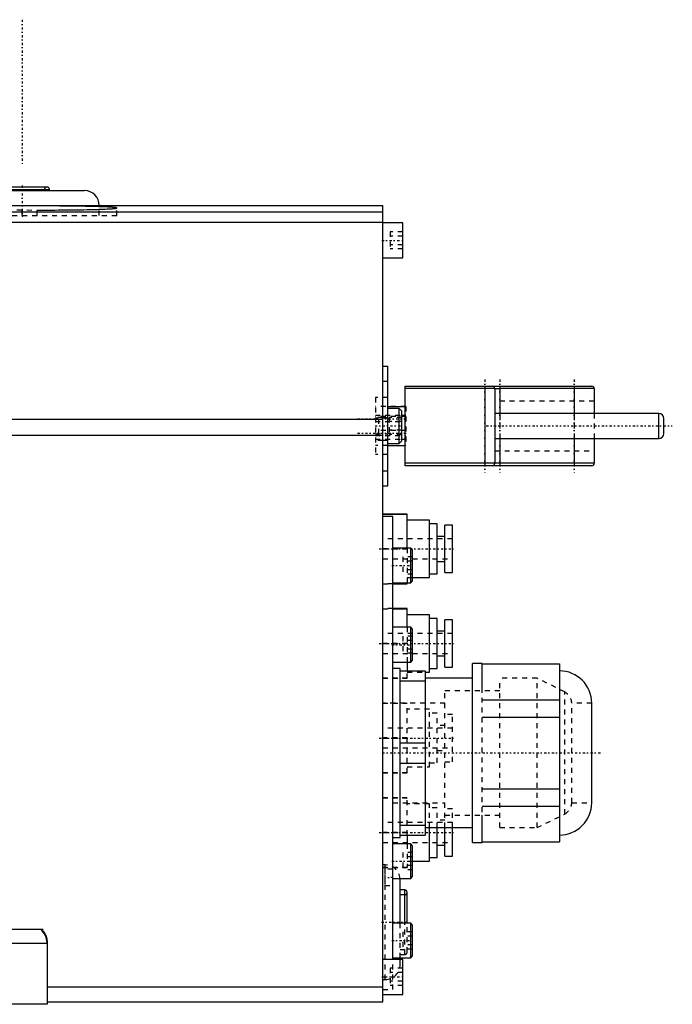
# Model space of a CAD drawing. Extents: x -415 to 216, y -1 to 641.
# Tile 3 of 9: x 84 to 216, y 0 to 198. Entities that reach past the tile are written whole.
import ezdxf

# ---------------------------------------------------------------- set-up
doc = ezdxf.new("R2010")
doc.units = 0
doc.linetypes.add('CENTER', pattern=[1.5, 0.45, -0.5, 0.05, -0.5])
doc.linetypes.add('DASHED', pattern=[2, 1, -1])
for name, color, linetype in [('AM_0', 7, 'CONTINUOUS'), ('AM_3', 7, 'DASHED'), ('AM_7', 7, 'CENTER')]:
    doc.layers.add(name, color=color, linetype=linetype)

msp = doc.modelspace()

# ---------------------------------------------------------------- linework, layer by layer
at = {"layer": 'AM_0', "color": 7, "linetype": 'CONTINUOUS'}
for p, q in [((79.99, 163.7), (90.5, 163.7)), ((90, 164.2), (80, 164.2)), ((80, 163.5), (97.5, 163.5)), ((90.5, 163.5), (90.5, 163.7)), ((80, 160.5), (157.5, 160.5)), ((157.5, 0.5), (157.5, 160.5)), ((62.83, 159.2), (157.5, 159.2)), ((60.55, 157.15), (157.5, 157.15)), ((161.5, 157), (157.5, 157)), ((161.5, 150), (161.5, 157)), ((157.5, 150), (161.5, 150)), ((157.5, 128.2), (158.5, 128.2)), ((158.5, 104.2), (158.5, 128.2)), ((157.5, 125.2), (158.5, 125.2)), ((162, 108.2), (162, 124.2)), ((162, 124.2), (199.5, 124.2)), ((180, 123.7), (162, 123.7)), ((178, 124.2), (178, 108.2)), ((180, 123.7), (180, 108.7)), ((181, 124.2), (181, 118.7)), ((200, 123.7), (181, 123.7)), ((196, 124.2), (196, 118.7)), ((200, 123.7), (200, 118.7)), ((158.5, 120.11), (162, 120.11)), ((160.8, 119.7), (158.5, 119.7)), ((161.3, 119.2), (160.8, 119.7)), ((160.8, 112.7), (160.8, 119.7)), ((161.3, 113.2), (161.3, 119.2)), ((45.95, 117.54), (157.5, 117.54)), ((161.3, 118.35), (162, 118.35)), ((213, 118.7), (180, 118.7)), ((213, 113.7), (213, 118.7)), ((214, 114.7), (214, 117.7)), ((45.21, 114.38), (157.5, 114.38)), ((160.8, 112.7), (161.3, 113.2)), ((161.3, 113.53), (162, 113.53)), ((180, 113.7), (213, 113.7)), ((181, 113.7), (181, 108.2)), ((196, 113.7), (196, 108.2)), ((200, 113.7), (200, 108.7)), ((158.5, 112.7), (160.8, 112.7)), ((158.5, 112.29), (162, 112.29)), ((157.5, 107.2), (158.5, 107.2)), ((200, 108.7), (162, 108.7)), ((199.5, 108.2), (162, 108.2)), ((157.5, 104.2), (158.5, 104.2)), ((162.4, 98.5), (157.5, 98.5)), ((157.5, 98.49), (162.4, 98.49)), ((159.5, 98), (157.5, 98)), ((159.5, 9), (159.5, 98)), ((162.4, 91.67), (162.4, 98.5)), ((166.9, 97.27), (162.4, 97.27)), ((166.9, 85.73), (166.9, 97.27)), ((168.4, 96.51), (166.9, 96.51)), ((168.4, 86.49), (168.4, 96.51)), ((171.5, 96.25), (170, 96.25)), ((170, 86.75), (170, 96.25)), ((171.5, 86.75), (171.5, 96.25)), ((170, 94), (168.4, 94)), ((163.1, 91.67), (159.5, 91.67)), ((163.5, 91.27), (163.1, 91.67)), ((163.1, 84.67), (163.1, 91.67)), ((163.5, 85.07), (163.5, 91.27)), ((168.4, 89), (170, 89)), ((163.1, 84.67), (163.5, 85.07)), ((163.5, 85.73), (166.9, 85.73)), ((166.9, 86.49), (168.4, 86.49)), ((170, 86.75), (171.5, 86.75)), ((159.5, 84.67), (163.1, 84.67)), ((162.4, 84.51), (159.5, 84.51)), ((159.5, 84.5), (162.4, 84.5)), ((162.4, 84.5), (162.4, 84.67)), ((162.4, 79.5), (159.5, 79.5)), ((159.5, 79.49), (162.4, 79.49)), ((162.4, 75.75), (162.4, 79.5)), ((166.9, 78.27), (162.4, 78.27)), ((166.9, 66.73), (166.9, 78.27)), ((168.4, 77.51), (166.9, 77.51)), ((168.4, 67.49), (168.4, 77.51)), ((171.5, 77.25), (170, 77.25)), ((170, 67.75), (170, 77.25)), ((171.5, 67.75), (171.5, 77.25)), ((163.1, 75.75), (159.5, 75.75)), ((163.5, 75.35), (163.1, 75.75)), ((163.1, 68.75), (163.1, 75.75)), ((163.5, 69.15), (163.5, 75.35)), ((170, 75), (168.4, 75)), ((168.4, 70), (170, 70)), ((159.5, 68.75), (163.1, 68.75)), ((161, 67.5), (159.5, 67.5)), ((161, 33.5), (161, 67.5)), ((162.4, 68.75), (162.4, 67)), ((163.1, 68.75), (163.5, 69.15)), ((166.9, 67.49), (168.4, 67.49)), ((170, 67.75), (171.5, 67.75)), ((177.5, 68.5), (175.5, 68.5)), ((175.5, 32.5), (175.5, 68.5)), ((177.5, 63.01), (177.5, 68.5)), ((177.5, 68.38), (193, 68.38)), ((193, 68.38), (193, 32.62)), ((161, 67), (166, 67)), ((166, 67), (166, 34)), ((166, 66.73), (166.9, 66.73)), ((175.5, 65.5), (166, 65.5)), ((161, 64.98), (166, 64.98)), ((177.5, 61.2), (193, 61.2)), ((199.5, 40.5), (199.5, 60.5)), ((177.5, 57.68), (193, 57.68)), ((161, 52.52), (166, 52.52)), ((161, 48.48), (166, 48.48)), ((177.5, 43.32), (193, 43.32)), ((177.5, 39.8), (193, 39.8)), ((177.5, 32.5), (177.5, 37.99)), ((161, 36.02), (166, 36.02)), ((161, 34), (166, 34)), ((162.4, 34), (162.4, 32.25)), ((166, 35.5), (175.5, 35.5)), ((166.9, 28.73), (166.9, 35.5)), ((168.4, 29.49), (168.4, 35.5)), ((170, 29.75), (170, 35.5)), ((171.5, 29.75), (171.5, 35.5)), ((159.5, 33.5), (161, 33.5)), ((163.1, 32.25), (159.5, 32.25)), ((163.5, 31.85), (163.1, 32.25)), ((163.1, 25.25), (163.1, 32.25)), ((163.5, 25.65), (163.5, 31.85)), ((168.4, 32), (170, 32)), ((175.5, 32.5), (177.5, 32.5)), ((177.5, 32.62), (193, 32.62)), ((170, 29.75), (171.5, 29.75)), ((163.5, 28.73), (166.9, 28.73)), ((166.9, 29.49), (168.4, 29.49)), ((159.5, 25.25), (163.1, 25.25)), ((161, 16.33), (161, 25)), ((163.1, 25.25), (163.5, 25.65)), ((161.9, 23), (161, 23)), ((161.9, 16.33), (161.9, 23)), ((162.4, 16.33), (162.4, 22.5)), ((163.1, 16.33), (159.5, 16.33)), ((163.5, 15.93), (163.1, 16.33)), ((163.1, 9.33), (163.1, 16.33)), ((163.5, 9.73), (163.5, 15.93)), ((89.2, 15), (64, 15)), ((75.14, 12.3), (90, 12.3)), ((90, 12.77), (90, 0)), ((161.5, 9), (157.5, 9)), ((159.5, 9.33), (163.1, 9.33)), ((161, 9), (161, 9.32)), ((161.5, 2), (161.5, 9)), ((163.1, 9.33), (163.5, 9.73)), ((90, 3.5), (157.5, 3.5)), ((157.5, 2), (161.5, 2)), ((90, 0), (-90, 0)), ((90, 0.5), (157.5, 0.5))]:
    msp.add_line(p, q, dxfattribs=at)
msp.add_polyline3d([(88.99, 15, 0), (89.04, 14.95, 0), (89.14, 14.83, 0), (89.24, 14.72, 0), (89.28, 14.66, 0), (89.33, 14.6, 0), (89.42, 14.47, 0), (89.5, 14.34, 0), (89.57, 14.21, 0), (89.64, 14.08, 0), (89.71, 13.94, 0), (89.74, 13.87, 0), (89.76, 13.8, 0), (89.82, 13.65, 0), (89.86, 13.51, 0), (89.9, 13.36, 0), (89.93, 13.21, 0), (89.96, 13.06, 0), (89.97, 12.99, 0), (89.98, 12.91, 0), (89.99, 12.76, 0), (90, 12.61, 0), (90, 12.53, 0)], dxfattribs=at)
for centre, radius, start, end in [((90, 163.7), 0.5, 0, 90), ((97.5, 160.5), 3, 0, 90), ((179.5, 123.7), 0.5, 0, 90), ((199.5, 123.7), 0.5, 0, 90), ((213, 117.7), 1, 0, 90), ((213, 114.7), 1, 270, 0), ((179.5, 108.7), 0.5, 270, 0), ((199.5, 108.7), 0.5, 270, 0), ((193, 60.5), 6.5, 0, 90), ((193, 40.5), 6.5, 270, 0), ((158, 25), 3, 0, 4.7802), ((161.9, 22.5), 0.5, 0, 90), ((86.5, 12.3), 3.5, 0, 50.4823)]:
    msp.add_arc(centre, radius, start, end, dxfattribs=at)
at = {"layer": 'AM_3', "color": 6, "linetype": 'DASHED'}
for p, q in [((89.5, 163.5), (89.5, 163.7)), ((88, 160.42), (79.91, 160.4)), ((85, 158.5), (85, 160.42)), ((88, 158.5), (88, 160.42)), ((100.5, 158.5), (100.5, 160.5)), ((69, 158.5), (104, 158.5)), ((73.93, 159.7), (88, 159.58)), ((104, 158.5), (104, 160)), ((161.5, 155.23), (159, 155.23)), ((159, 155.23), (159, 151.77)), ((161.5, 154.37), (159, 154.37)), ((161.5, 152.63), (159, 152.63)), ((161.5, 151.77), (159, 151.77)), ((180, 123.7), (181, 123.7)), ((158.5, 121.9), (156, 121.9)), ((156, 121.9), (156, 110.5)), ((200, 121.2), (180, 121.2)), ((162.1, 120.11), (156, 120.11)), ((161.3, 114.47), (161.3, 119.2)), ((162.1, 120.11), (162.1, 112.29)), ((156, 118.35), (161.3, 118.35)), ((162.1, 118.12), (156, 118.12)), ((157.5, 117.91), (156, 117.91)), ((158.5, 117.75), (156, 117.75)), ((156, 117.12), (162.1, 117.12)), ((156.7, 114.65), (156.7, 117.75)), ((157.5, 117.92), (158.5, 117.92)), ((161.3, 117.93), (158.8, 117.93)), ((158.8, 117.93), (158.8, 114.47)), ((161.3, 117.07), (158.8, 117.07)), ((162.1, 118.35), (162, 118.35)), ((181, 118.7), (181, 113.7)), ((196, 118.7), (196, 113.7)), ((200, 118.7), (200, 113.7)), ((162.1, 115.28), (156, 115.28)), ((161.3, 115.33), (158.8, 115.33)), ((156, 114.65), (158.5, 114.65)), ((156, 114.28), (162.1, 114.28)), ((156, 113.53), (161.3, 113.53)), ((157.5, 113.31), (156, 113.31)), ((157.5, 113.32), (158.5, 113.32)), ((161.3, 114.47), (158.8, 114.47)), ((162.1, 113.53), (162, 113.53)), ((158.5, 112.29), (156, 112.29)), ((162.1, 112.29), (162, 112.29)), ((180, 111.2), (200, 111.2)), ((158.5, 110.5), (156, 110.5)), ((171.5, 93.5), (157.5, 93.5)), ((162.4, 91.51), (157.5, 91.51)), ((157.5, 91.49), (162.4, 91.49)), ((162.4, 91.67), (162.4, 84.67)), ((157.5, 89.5), (171.5, 89.5)), ((163.5, 89.9), (161.5, 89.9)), ((161.5, 89.9), (161.5, 86.44)), ((163.5, 89.04), (161.5, 89.04)), ((163.5, 87.31), (161.5, 87.31)), ((163.5, 86.44), (161.5, 86.44)), ((162.4, 85.73), (163.5, 85.73)), ((159.5, 84.51), (157.5, 84.51)), ((157.5, 84.5), (159.5, 84.5)), ((159.5, 79.5), (157.5, 79.5)), ((157.5, 79.49), (159.5, 79.49)), ((162.4, 75.75), (162.4, 68.75)), ((171.5, 74.5), (157.5, 74.5)), ((163.5, 73.98), (161.5, 73.98)), ((161.5, 73.98), (161.5, 70.52)), ((162.4, 72.51), (157.5, 72.51)), ((157.5, 72.49), (162.4, 72.49)), ((163.5, 73.12), (161.5, 73.12)), ((163.5, 71.38), (161.5, 71.38)), ((157.5, 70.5), (171.5, 70.5)), ((163.5, 70.52), (161.5, 70.52)), ((177.5, 32.61), (177.5, 68.39)), ((162.4, 65.51), (157.5, 65.51)), ((157.5, 65.5), (162.4, 65.5)), ((162.4, 65.5), (162.4, 67)), ((162.4, 66.73), (166, 66.73)), ((188.5, 65.5), (181, 65.5)), ((181, 35.5), (181, 65.5)), ((194.08, 62.78), (188.5, 65.5)), ((188.5, 35.5), (188.5, 65.5)), ((181, 63), (170, 63)), ((170, 35.5), (170, 63)), ((175.5, 37.99), (175.5, 63.01)), ((194.08, 38.22), (194.08, 62.78)), ((170, 60.5), (157.5, 60.5)), ((157.5, 60.49), (162.4, 60.49)), ((162.4, 46.5), (162.4, 60.5)), ((199.5, 60.5), (195.5, 60.5)), ((195.5, 40.5), (195.5, 60.5)), ((166.9, 59.27), (162.4, 59.27)), ((166.9, 47.73), (166.9, 59.27)), ((168.4, 58.51), (166.9, 58.51)), ((168.4, 48.49), (168.4, 58.51)), ((171.5, 58.25), (170, 58.25)), ((171.5, 48.75), (171.5, 58.25)), ((171.5, 55.5), (157.5, 55.5)), ((170, 56), (168.4, 56)), ((162.4, 53.51), (157.5, 53.51)), ((157.5, 53.49), (162.4, 53.49)), ((157.5, 51.5), (171.5, 51.5)), ((168.4, 51), (170, 51)), ((162.4, 47.73), (166.9, 47.73)), ((166.9, 48.49), (168.4, 48.49)), ((170, 48.75), (171.5, 48.75)), ((162.4, 46.51), (157.5, 46.51)), ((157.5, 46.5), (162.4, 46.5)), ((162.4, 41.5), (157.5, 41.5)), ((157.5, 41.49), (162.4, 41.49)), ((159.5, 40.5), (170, 40.5)), ((162.4, 34), (162.4, 41.5)), ((166.9, 40.27), (162.4, 40.27)), ((166.9, 35.5), (166.9, 40.27)), ((195.5, 40.5), (199.5, 40.5)), ((168.4, 39.51), (166.9, 39.51)), ((168.4, 35.5), (168.4, 39.51)), ((171.5, 39.25), (170, 39.25)), ((170, 38), (181, 38)), ((171.5, 35.5), (171.5, 39.25)), ((188.5, 35.5), (194.08, 38.22)), ((171.5, 36.5), (157.5, 36.5)), ((170, 37), (168.4, 37)), ((162.4, 34.51), (157.5, 34.51)), ((157.5, 34.49), (162.4, 34.49)), ((181, 35.5), (188.5, 35.5)), ((157.5, 32.5), (171.5, 32.5)), ((162.4, 32.25), (162.4, 27.5)), ((163.5, 30.48), (161.5, 30.48)), ((161.5, 30.48), (161.5, 27.02)), ((158, 28), (157.5, 28)), ((158, 5), (158, 28)), ((163.5, 29.62), (161.5, 29.62)), ((163.5, 27.88), (161.5, 27.88)), ((162.4, 28.73), (163.5, 28.73)), ((162.4, 27.51), (157.5, 27.51)), ((157.5, 27.5), (162.4, 27.5)), ((159.5, 27.15), (157.91, 27.15)), ((157.91, 27.15), (157.91, 23.85)), ((163.5, 27.02), (161.5, 27.02)), ((157.91, 23.85), (159.5, 23.85)), ((161.9, 22), (161, 22)), ((161, 9.32), (161, 16.33)), ((161.9, 10), (161.9, 16.33)), ((162.4, 10.5), (162.4, 16.33)), ((163.5, 14.56), (161.5, 14.56)), ((161.5, 14.56), (161.5, 11.1)), ((163.5, 13.69), (161.5, 13.69)), ((163.5, 11.96), (161.5, 11.96)), ((161, 11), (161.9, 11)), ((161, 10), (161.9, 10)), ((163.5, 11.1), (161.5, 11.1)), ((159.5, 3), (159.5, 9)), ((161, 8), (161, 9)), ((161.5, 7.23), (159, 7.23)), ((159, 7.23), (159, 3.77)), ((161.5, 6.37), (159, 6.37)), ((157.5, 5), (158, 5)), ((161.5, 4.63), (159, 4.63)), ((157.5, 3), (159.5, 3)), ((161.5, 3.77), (159, 3.77))]:
    msp.add_line(p, q, dxfattribs=at)
for points in [[(104, 160, 0), (104, 160.01, 0), (104, 160.01, 0), (103.99, 160.02, 0), (103.98, 160.02, 0), (103.98, 160.02, 0), (103.97, 160.03, 0), (103.95, 160.04, 0), (103.93, 160.04, 0), (103.9, 160.05, 0), (103.88, 160.05, 0), (103.86, 160.06, 0), (103.85, 160.06, 0), (103.81, 160.07, 0), (103.78, 160.07, 0), (103.74, 160.08, 0), (103.69, 160.08, 0), (103.65, 160.09, 0), (103.62, 160.09, 0), (103.6, 160.1, 0), (103.54, 160.1, 0), (103.48, 160.11, 0), (103.45, 160.11, 0), (103.42, 160.11, 0), (103.36, 160.12, 0), (103.29, 160.13, 0), (103.26, 160.13, 0), (103.22, 160.13, 0), (103.15, 160.14, 0), (103.07, 160.14, 0), (102.99, 160.15, 0), (102.91, 160.15, 0), (102.83, 160.16, 0), (102.78, 160.16, 0), (102.74, 160.17, 0), (102.64, 160.17, 0), (102.55, 160.18, 0), (102.45, 160.18, 0), (102.35, 160.19, 0), (102.25, 160.19, 0), (102.19, 160.2, 0), (102.14, 160.2, 0), (102.03, 160.2, 0), (101.91, 160.21, 0), (101.8, 160.21, 0), (101.68, 160.22, 0), (101.56, 160.23, 0), (101.49, 160.23, 0), (101.43, 160.23, 0), (101.3, 160.24, 0), (101.17, 160.24, 0), (101.04, 160.25, 0), (100.9, 160.25, 0), (100.76, 160.26, 0), (100.69, 160.26, 0), (100.62, 160.26, 0), (100.48, 160.26, 0), (100.33, 160.27, 0), (100.18, 160.27, 0), (100.03, 160.28, 0), (99.87, 160.28, 0), (99.8, 160.29, 0), (99.72, 160.29, 0), (99.56, 160.29, 0), (99.4, 160.3, 0), (99.31, 160.3, 0), (99.23, 160.3, 0), (99.06, 160.31, 0), (98.89, 160.31, 0), (98.81, 160.31, 0), (98.72, 160.31, 0), (98.55, 160.32, 0), (98.37, 160.32, 0), (98.2, 160.33, 0), (98.01, 160.33, 0), (97.83, 160.33, 0), (97.74, 160.33, 0), (97.65, 160.34, 0), (97.46, 160.34, 0), (97.27, 160.34, 0), (97.08, 160.35, 0), (96.89, 160.35, 0), (96.69, 160.35, 0), (96.6, 160.36, 0), (96.5, 160.36, 0), (96.3, 160.36, 0), (96.1, 160.36, 0), (95.9, 160.37, 0), (95.7, 160.37, 0), (95.49, 160.37, 0), (95.39, 160.37, 0), (95.28, 160.38, 0), (95.08, 160.38, 0), (94.87, 160.38, 0), (94.66, 160.38, 0), (94.44, 160.39, 0), (94.23, 160.39, 0), (94.12, 160.39, 0), (94.02, 160.39, 0), (93.8, 160.39, 0), (93.58, 160.4, 0), (93.36, 160.4, 0), (93.14, 160.4, 0), (92.92, 160.4, 0), (92.81, 160.4, 0), (92.7, 160.4, 0), (92.48, 160.4, 0), (92.25, 160.41, 0), (92.14, 160.41, 0), (92.03, 160.41, 0), (91.8, 160.41, 0), (91.58, 160.41, 0), (91.46, 160.41, 0), (91.35, 160.41, 0), (91.12, 160.41, 0), (90.89, 160.41, 0), (90.66, 160.42, 0), (90.43, 160.42, 0), (90.2, 160.42, 0), (90.09, 160.42, 0), (89.97, 160.42, 0), (89.74, 160.42, 0), (89.51, 160.42, 0), (89.28, 160.42, 0), (89.05, 160.42, 0), (88.81, 160.42, 0), (88.7, 160.42, 0), (88.58, 160.42, 0), (88.35, 160.42, 0), (88.12, 160.42, 0), (88, 160.42, 0)], [(88, 159.58, 0), (88.4, 159.58, 0), (89.2, 159.58, 0), (89.99, 159.59, 0), (90.38, 159.59, 0), (90.78, 159.59, 0), (91.56, 159.59, 0), (92.33, 159.6, 0), (93.09, 159.61, 0), (93.84, 159.61, 0), (94.58, 159.62, 0), (94.94, 159.62, 0), (95.3, 159.63, 0), (96, 159.64, 0), (96.68, 159.65, 0), (97.34, 159.66, 0), (97.97, 159.67, 0), (98.59, 159.69, 0), (98.88, 159.7, 0), (99.17, 159.7, 0), (99.73, 159.72, 0), (100.25, 159.73, 0), (100.51, 159.74, 0)], [(100.51, 159.74, 0), (100.69, 159.75, 0), (101.05, 159.76, 0), (101.38, 159.77, 0), (101.55, 159.78, 0), (101.7, 159.79, 0), (102, 159.8, 0), (102.28, 159.81, 0), (102.54, 159.83, 0), (102.78, 159.84, 0), (103, 159.86, 0), (103.1, 159.86, 0), (103.2, 159.87, 0), (103.37, 159.89, 0), (103.53, 159.9, 0), (103.66, 159.92, 0), (103.77, 159.93, 0), (103.86, 159.95, 0), (103.9, 159.96, 0), (103.93, 159.96, 0), (103.97, 159.98, 0), (104, 159.99, 0), (104, 160, 0)]]:
    msp.add_polyline3d(points, dxfattribs=at)
for centre, radius, start, end in [((90, 163.7), 0.5, 90, 180), ((192.51, 60.22), 3, 5.3205, 58.5094), ((192.51, 40.78), 3, 301.4906, 354.6795), ((158, 25), 3, 4.7802, 90), ((161.9, 22.5), 0.5, 270, 0), ((161.9, 10.5), 0.5, 270, 90), ((158, 8), 3, 270, 0)]:
    msp.add_arc(centre, radius, start, end, dxfattribs=at)
at = {"layer": 'AM_7', "color": 4, "linetype": 'CENTER'}
for p, q in [((85, 197.84), (85, 168.47)), ((85, 164.49), (85, 158.22)), ((157.3, 153.5), (161.7, 153.5)), ((178, 125.55), (178, 106.85)), ((181, 125.55), (181, 106.85)), ((196, 125.55), (196, 106.85)), ((152.44, 117.62), (162.56, 117.62)), ((152.44, 114.78), (162.56, 114.78)), ((155.93, 116.2), (161.44, 116.2)), ((178.3, 116.2), (215.7, 116.2)), ((156.8, 91.5), (172.2, 91.5)), ((159.3, 88.17), (163.7, 88.17)), ((156.8, 72.5), (172.2, 72.5)), ((159.3, 72.25), (163.7, 72.25)), ((156.8, 53.5), (172.2, 53.5)), ((157.4, 50.5), (201.5, 50.5)), ((156.8, 34.5), (172.2, 34.5)), ((159.3, 28.75), (163.7, 28.75)), ((159.58, 25.5), (157.83, 25.5)), ((157.25, 16.5), (162.65, 16.5)), ((159.3, 12.83), (163.7, 12.83)), ((157.3, 5.5), (161.7, 5.5))]:
    msp.add_line(p, q, dxfattribs=at)

doc.saveas('drawing.dxf')
